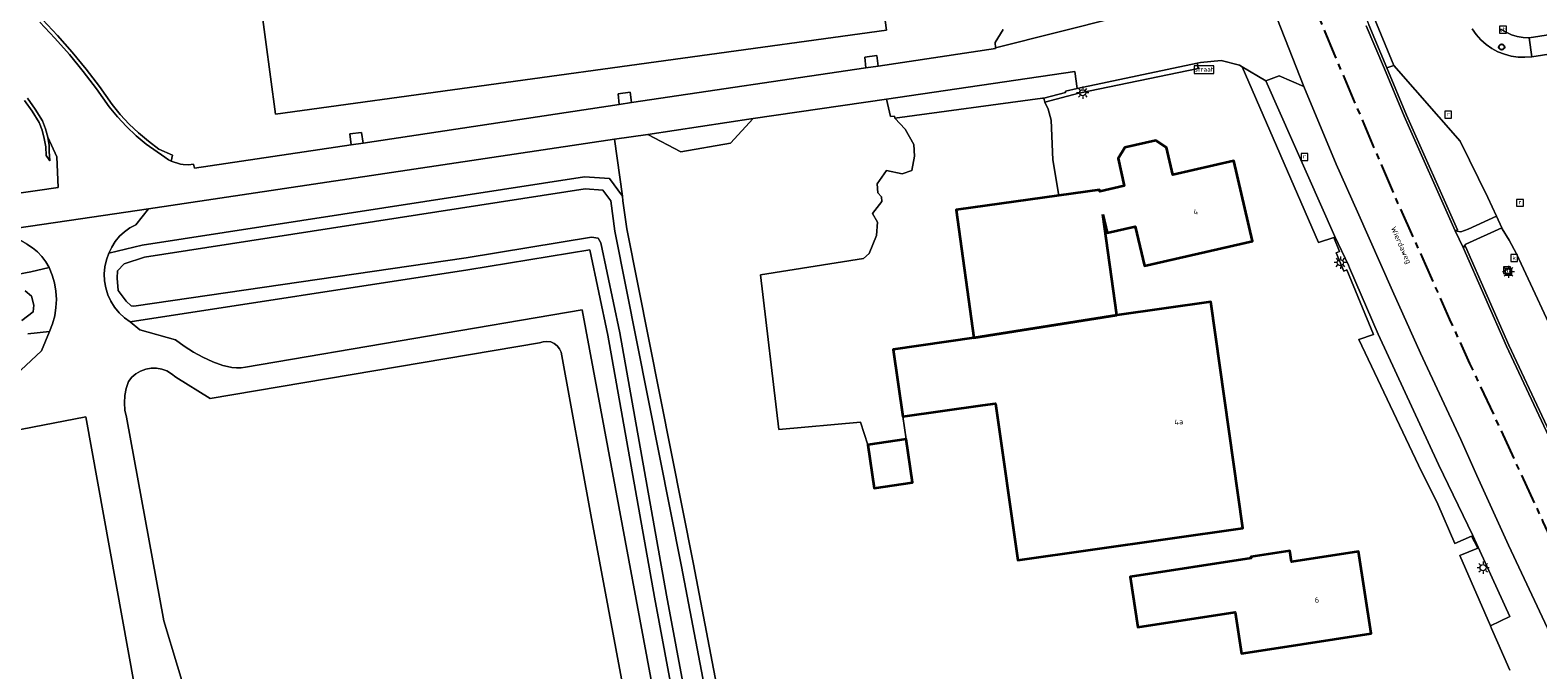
# Model space of a CAD drawing. Header units: metres. Extents: x 229229 to 231729, y 593167 to 595667.
# Tile 22 of 256: x 229908 to 230032, y 594057 to 594110. Entities that reach past the tile are written whole.
import ezdxf
from ezdxf.enums import TextEntityAlignment as Align

# ---------------------------------------------------------------- set-up
doc = ezdxf.new("R2010")
doc.units = ezdxf.units.M
doc.linetypes.add('CENTERX2', pattern=[4, 2.5, -0.5, 0.5, -0.5])
for name, color, linetype, lineweight in [('B-WE-GR-GROENVOORZIENING-GV', 80, 'Continuous', 18), ('B-WE-IE-MEUBILAIR_WEGMEUBILAIR-S', 7, 'Continuous', 25), ('B-WE-KL-ET_LS_OV_LICHTMAST-S', 190, 'Continuous', 25), ('B-WE-OG-BEBOUWING-GV', 7, 'Continuous', 35), ('B-WE-OG-BEBOUWING-T18', 10, 'Continuous', 18), ('B-WE-OG-TERREIN_ERF-GV', 7, 'Continuous', 18), ('B-WE-OG-TOPOGRAFIE-T18', 10, 'Continuous', 18), ('B-WE-OG-WATER-GV', 130, 'Continuous', 18), ('B-WE-OG-WATER_SLOOT-GV', 120, 'Continuous', 18), ('B-WE-OG-WEG-GV', 7, 'Continuous', 18), ('B-WE-RI-GWA_KOLK-S', 30, 'Continuous', 25), ('B-WE-RI-GWA_RIOOLPUT-S', 30, 'Continuous', 25), ('B-WE-VH-VERHARDING_ASFALT-GV', 252, 'Continuous', 18), ('B-WE-VH-VERHARDING_BEDRIJFSVLOERPLAAT-GV', 252, 'Continuous', 18), ('B-WE-VH-VERHARDING_BETONSTRAATSTEEN-GV', 252, 'Continuous', 18), ('B-WE-VH-VERHARDING_GESLOTEN-GV', 252, 'Continuous', 18), ('B-WE-VH-VERHARDING_HALFVERHARDING-GV', 252, 'Continuous', 18), ('B-WE-VH-VERHARDING_OPEN-GV', 252, 'Continuous', 18), ('B-WE-VH-VERHARDING_STRAATBAKSTEEN-GV', 252, 'Continuous', 18), ('B-WE-VH-VERHARDING_TEGEL-GV', 252, 'Continuous', 18), ('B-WE-VW-VERKEERSTEKEN_BORD-S', 7, 'Continuous', 25)]:
    doc.layers.add(name, color=color, linetype=linetype, lineweight=lineweight)
doc.layers.add('TOPOT03', color=30, linetype='CENTERX2')
doc.styles.add('NLCS-ISO', font='NLCS-ISO.ttf')
doc.styles.add('NLCS-ISO-ANNOTATIVE-T18', font='NLCS-ISO.ttf', dxfattribs={"height": 1.8})
doc.styles.add('NLCS-ISO-M250-T18', font='NLCS-ISO.ttf', dxfattribs={"height": 0.45})

# ---------------------------------------------------------------- blocks, each defined once
blk = doc.blocks.new('SIE-WEG_VERKEERSBORD-SO')
at = {"color": 0, "linetype": 'ByBlock', "lineweight": 18}
blk.add_lwpolyline([(-1.125, -1.125), (1.125, -1.125), (1.125, 1.125), (-1.125, 1.125)], close=True, dxfattribs=at)
at = {"color": 0, "linetype": 'ByBlock', "lineweight": 18, "style": 'NLCS-ISO'}
blk.add_text('vb', height=1.5, dxfattribs=at).set_placement((0, 0), align=Align.MIDDLE_CENTER)
blk = doc.blocks.new('SIE-WEG_VERKEERSBORD_STRAATNAAM-SO')
at = {"color": 0, "linetype": 'ByBlock', "lineweight": 18}
blk.add_lwpolyline([(-3.25, -1.25), (3.25, -1.25), (3.25, 1.25), (-3.25, 1.25)], close=True, dxfattribs=at)
at = {"color": 0, "linetype": 'ByBlock', "lineweight": 18, "style": 'NLCS-ISO'}
blk.add_text('straat', height=1.5, dxfattribs=at).set_placement((0, 0.15), align=Align.MIDDLE_CENTER)
blk = doc.blocks.new('SKL-ET_OV_LICHTMAST-SO')
at = {"color": 0, "linetype": 'ByBlock', "lineweight": 18}
for points in [[(-1.25, 0), (-2, 0)], [(-1.41, 1.41), (-0.88, 0.88)], [(0, 2), (0, 1.25)], [(0.88, 0.88), (1.41, 1.41)], [(2, 0), (1.25, 0)], [(-1.41, -1.41), (-0.88, -0.88)], [(0, -1.25), (0, -2)], [(0.88, -0.88), (1.41, -1.41)]]:
    blk.add_lwpolyline(points, dxfattribs=at)
blk.add_circle((0, 0), 1, dxfattribs=at)
blk = doc.blocks.new('SAL-VERWIJZING_SYMBOOL-SO')
at = {"color": 0, "linetype": 'ByBlock', "lineweight": -2}
blk.add_circle((0, 0), 0.9, dxfattribs=at)
at = {"color": 0, "linetype": 'ByBlock', "lineweight": -2, "style": 'NLCS-ISO-ANNOTATIVE-T18'}
blk.add_attdef('SYMBOOL', (2.5, -2.5), '', height=1.8, dxfattribs=at)
blk = doc.blocks.new('SRI-KOLK-SO')
at = {"color": 0, "linetype": 'ByBlock', "lineweight": 18}
blk.add_lwpolyline([(-1.125, -1.125), (1.125, -1.125), (1.125, 1.125), (-1.125, 1.125)], close=True, dxfattribs=at)
at = {"color": 0, "linetype": 'ByBlock', "lineweight": 18, "style": 'NLCS-ISO'}
blk.add_text('k', height=1.5, dxfattribs=at).set_placement((0, 0), align=Align.MIDDLE_CENTER)
blk = doc.blocks.new('SRI-PUT_INSPECTIEPUT_RIOOLPUT-SO')
at = {"color": 0, "linetype": 'ByBlock', "lineweight": 18}
blk.add_lwpolyline([(-1.12, -1.12), (1.12, -1.12), (1.12, 1.12), (-1.12, 1.12)], close=True, dxfattribs=at)
at = {"color": 0, "linetype": 'ByBlock', "lineweight": 18, "style": 'NLCS-ISO'}
blk.add_text('r', height=1.5, dxfattribs=at).set_placement((0, 0.28), align=Align.MIDDLE_CENTER)

msp = doc.modelspace()

# ---------------------------------------------------------------- linework, layer by layer
at = {"layer": 'B-WE-GR-GROENVOORZIENING-GV'}
for points in [[(229973.74, 594146.279), (229978.756, 594109.753), (229928.552, 594102.859), (229926.909, 594115.151)], [(229909.401, 594110.626), (229910.647, 594109.315), (229911.844, 594107.958), (229912.99, 594106.558), (229914.083, 594105.116), (229915.122, 594103.635), (229915.799, 594102.816), (229916.525, 594102.039), (229917.295, 594101.307), (229918.108, 594100.622), (229918.96, 594099.987), (229920.088, 594099.489), (229919.992, 594098.989), (229920.742, 594098.749), (229920.958, 594098.716), (229921.394, 594098.697), (229921.828, 594098.738), (229921.9, 594098.423), (229934.776, 594100.327), (229934.654, 594101.245), (229935.613, 594101.354), (229935.757, 594100.476), (229956.788, 594103.658), (229956.699, 594104.534), (229957.683, 594104.67), (229957.8, 594103.811), (229977.07, 594106.653), (229976.974, 594107.534), (229977.963, 594107.664), (229978.07, 594106.802), (229987.714, 594108.243), (229987.709, 594108.299), (229987.672, 594108.753), (229988.338, 594109.821)], [(229873.062, 594091.432), (229909.005, 594096.575), (229910.682, 594096.837), (229910.573, 594099.355), (229909.837, 594100.97), (229909.958, 594100.271), (229909.965, 594099.802), (229910.001, 594099.021), (229909.712, 594099.464), (229909.669, 594100.162), (229909.557, 594100.852), (229909.375, 594101.527), (229909.127, 594102.18), (229908.553, 594103.102), (229907.926, 594103.988)]]:
    msp.add_lwpolyline(points, dxfattribs=at)
for points in [[(229953.953, 594097.713), (229955.989, 594097.557), (229957.051, 594096.119), (229956.414, 594100.785), (229918.13, 594095.062), (229917.07, 594093.75), (229916.585, 594093.498), (229916.137, 594093.185), (229915.734, 594092.815), (229915.383, 594092.395), (229915.091, 594091.933), (229914.863, 594091.436), (229917.608, 594092.079)], [(229899.762, 594088.245), (229908.454, 594089.905), (229909.962, 594090.263), (229909.682, 594090.72), (229909.355, 594091.146), (229908.984, 594091.534), (229908.575, 594091.881), (229908.131, 594092.182), (229907.658, 594092.435), (229906.184, 594093.316), (229855.167, 594086.03), (229854.851, 594085.985), (229848.799, 594079.436), (229855.582, 594080.063), (229855.716, 594080.683), (229857.018, 594082.275), (229869.743, 594084.171)]]:
    msp.add_lwpolyline(points, close=True, dxfattribs=at)
at = {"layer": 'B-WE-OG-BEBOUWING-GV'}
for points in [[(229996.543, 594094.606), (229996.892, 594093.091), (229999.198, 594093.622), (229999.944, 594090.383), (230008.825, 594092.428), (230007.307, 594099.023), (230002.281, 594097.871), (230001.767, 594100.113), (230000.883, 594100.701), (229998.349, 594100.12), (229997.782, 594099.199), (229998.296, 594096.957), (229996.281, 594096.495), (229996.262, 594096.631), (229992.904, 594096.164), (229984.477, 594094.993), (229985.939, 594084.465), (229997.692, 594086.332)], [(229980.093, 594077.999), (229986.684, 594078.933), (229987.721, 594079.08), (229989.546, 594066.203), (230008.046, 594068.825), (230005.409, 594087.426), (229997.692, 594086.332), (229985.939, 594084.465), (229979.31, 594083.525)], [(229980.372, 594076.138), (229977.219, 594075.683), (229977.733, 594072.128), (229980.886, 594072.583)], [(230009.888, 594058.836), (230018.589, 594060.166), (230017.553, 594066.914), (230012.036, 594066.067), (230011.899, 594066.963), (230008.697, 594066.472), (230008.714, 594066.363), (229998.78, 594064.838), (229999.408, 594060.692), (230007.403, 594061.915), (230007.919, 594058.535)]]:
    msp.add_lwpolyline(points, close=True, dxfattribs=at)
at = {"layer": 'B-WE-OG-TERREIN_ERF-GV'}
for points in [[(230029.241, 594109.848), (230029.661, 594109.584), (230030.112, 594109.377), (230030.586, 594109.231), (230031.076, 594109.15), (230031.572, 594109.134), (230129.035, 594124.367)], [(230029.963, 594057.155), (230028.989, 594059.395), (230028.479, 594060.575), (230028.376, 594060.813), (230025.877, 594066.594), (230027.333, 594067.187), (230026.815, 594068.162), (230025.453, 594067.573), (230024.056, 594070.805), (230022.483, 594074.004), (230017.558, 594084.345), (230018.776, 594084.733), (230016.588, 594090.057), (230016.324, 594089.948), (230015.705, 594091.455), (230015.969, 594091.564), (230015.501, 594092.703), (230014.253, 594092.296), (230007.994, 594106.746), (230007.757, 594106.886), (230006.262, 594107.273), (230004.553, 594107.091), (230004.291, 594107.036), (230004.365, 594106.598), (229994.556, 594104.591), (229991.773, 594103.841), (229992.045, 594103.27), (229992.298, 594102.348), (229992.412, 594099.091), (229992.904, 594096.164), (229996.262, 594096.631), (229996.281, 594096.495), (229998.296, 594096.957), (229997.782, 594099.199), (229998.349, 594100.12), (230000.883, 594100.701), (230001.767, 594100.113), (230002.281, 594097.871), (230007.307, 594099.023), (230008.825, 594092.428), (229999.944, 594090.383), (229999.198, 594093.622), (229996.892, 594093.091), (229996.543, 594094.606), (229997.692, 594086.332), (230005.409, 594087.426), (230008.046, 594068.825), (229989.546, 594066.203), (229987.721, 594079.08), (229986.684, 594078.933), (229980.093, 594077.999), (229980.372, 594076.138), (229980.886, 594072.583), (229977.733, 594072.128), (229977.219, 594075.683), (229976.615, 594077.553), (229969.907, 594076.927), (229968.403, 594089.637), (229976.877, 594091.004), (229977.333, 594091.414), (229977.925, 594092.872), (229978.016, 594093.965), (229977.606, 594094.694), (229978.38, 594095.674), (229978.358, 594096.061), (229978.039, 594096.38), (229977.993, 594097.132), (229978.745, 594098.225), (229980.043, 594097.952), (229980.84, 594098.225), (229981.046, 594099.387), (229981, 594100.366), (229980.286, 594101.629), (229979.451, 594102.51), (229979.427, 594102.691), (229979.09, 594102.663), (229978.756, 594104.09), (229967.814, 594102.489), (229965.928, 594100.458), (229961.862, 594099.745), (229959.134, 594101.192), (229956.414, 594100.785), (229957.051, 594096.119), (229957.105, 594095.721), (229957.42, 594093.416), (229962.905, 594065.88), (229970.478, 594026.182)], [(229962.151, 594049.948), (229959.706, 594063.152), (229955.851, 594084.688), (229954.388, 594091.7), (229944.365, 594090.071), (229916.612, 594085.788), (229917.406, 594085.116), (229920.34, 594084.318), (229921.056, 594083.787), (229921.807, 594083.306), (229922.589, 594082.879), (229923.399, 594082.508), (229924.233, 594082.193), (229924.598, 594082.103), (229924.969, 594082.043), (229925.343, 594082.015), (229925.719, 594082.018), (229926.093, 594082.052), (229953.761, 594086.785), (229967.437, 594013.314)], [(229905.504, 594079.846), (229909.323, 594083.403), (229909.98, 594085.002), (229908.203, 594084.796)], [(229957.934, 594051.318), (229954.449, 594069.922), (229952.03, 594083.292), (229951.9, 594083.577), (229951.704, 594083.821), (229951.455, 594084.011), (229951.167, 594084.134), (229950.858, 594084.183), (229950.546, 594084.155), (229950.25, 594084.052), (229923.181, 594079.481), (229920.356, 594081.239), (229920.015, 594081.526), (229919.629, 594081.75), (229919.21, 594081.902), (229918.77, 594081.979), (229918.324, 594081.977), (229917.886, 594081.898), (229917.468, 594081.742), (229917.083, 594081.516), (229916.744, 594081.227), (229916.461, 594080.882), (229916.274, 594080.315), (229916.163, 594079.728), (229916.132, 594079.131), (229916.181, 594078.536), (229916.308, 594077.952), (229919.379, 594061.224), (229921.616, 594053.769)], [(229884.445, 594038.462), (229911.102, 594043.242), (229911.682, 594043.34), (229912.244, 594043.514), (229912.777, 594043.76), (229913.274, 594044.076), (229913.724, 594044.454), (229914.121, 594044.888), (229914.456, 594045.371), (229914.725, 594045.894), (229914.922, 594046.448), (229915.121, 594047.144), (229915.359, 594047.828), (229915.633, 594048.497), (229915.943, 594049.151), (229916.289, 594049.787), (229916.634, 594050.311), (229916.92, 594050.869), (229917.144, 594051.454), (229917.304, 594052.061), (229917.398, 594052.681), (229917.425, 594053.307), (229912.958, 594077.991), (229879.569, 594071.523)]]:
    msp.add_lwpolyline(points, dxfattribs=at)
msp.add_lwpolyline([(230007.403, 594061.915), (229999.408, 594060.692), (229998.78, 594064.838), (230008.714, 594066.363), (230008.697, 594066.472), (230011.899, 594066.963), (230012.036, 594066.067), (230017.553, 594066.914), (230018.589, 594060.166), (230009.888, 594058.836), (230007.919, 594058.535)], close=True, dxfattribs=at)
at = {"layer": 'B-WE-OG-WATER-GV'}
for points in [[(229969.501, 594025.971), (229961.924, 594065.688), (229956.433, 594093.25), (229956.095, 594095.73), (229955.456, 594096.595), (229953.992, 594096.707), (229917.8, 594091.097), (229916.113, 594090.564), (229915.561, 594089.975), (229915.537, 594089.361), (229915.623, 594088.367), (229916.273, 594087.496), (229916.69, 594087.104), (229916.916, 594087.078), (229944.213, 594091.059), (229954.515, 594092.734), (229955.052, 594092.67), (229955.288, 594092.283), (229956.833, 594084.878), (229960.69, 594063.331), (229963.132, 594050.141)], [(229907.703, 594085.892), (229908.647, 594086.604), (229908.696, 594087.144), (229908.512, 594087.892), (229907.973, 594088.334)]]:
    msp.add_lwpolyline(points, dxfattribs=at)
at = {"layer": 'B-WE-OG-WATER_SLOOT-GV'}
for points in [[(229970.478, 594026.182), (229962.905, 594065.88), (229957.42, 594093.416), (229957.105, 594095.721), (229957.051, 594096.119), (229955.989, 594097.557), (229953.953, 594097.713), (229917.608, 594092.079), (229914.863, 594091.436), (229914.661, 594090.886), (229914.532, 594090.314), (229914.478, 594089.73), (229914.501, 594089.144), (229914.6, 594088.567), (229914.774, 594088.007), (229915.018, 594087.474), (229915.33, 594086.978), (229915.705, 594086.526), (229916.134, 594086.128), (229916.612, 594085.788), (229944.365, 594090.071), (229954.388, 594091.7), (229955.851, 594084.688), (229959.706, 594063.152), (229962.151, 594049.948)], [(229963.132, 594050.141), (229960.69, 594063.331), (229956.833, 594084.878), (229955.288, 594092.283), (229955.052, 594092.67), (229954.515, 594092.734), (229944.213, 594091.059), (229916.916, 594087.078), (229916.69, 594087.104), (229916.273, 594087.496), (229915.623, 594088.367), (229915.537, 594089.361), (229915.561, 594089.975), (229916.113, 594090.564), (229917.8, 594091.097), (229953.992, 594096.707), (229955.456, 594096.595), (229956.095, 594095.73), (229956.433, 594093.25), (229961.924, 594065.688), (229969.501, 594025.971)], [(229908.203, 594084.796), (229909.98, 594085.002), (229910.229, 594085.633), (229910.408, 594086.287), (229910.516, 594086.957), (229910.55, 594087.634), (229910.511, 594088.312), (229910.399, 594088.981), (229910.215, 594089.634), (229909.962, 594090.263), (229908.454, 594089.905), (229899.762, 594088.245)], [(229907.973, 594088.334), (229908.512, 594087.892), (229908.696, 594087.144), (229908.647, 594086.604), (229907.703, 594085.892)]]:
    msp.add_lwpolyline(points, dxfattribs=at)
at = {"layer": 'B-WE-OG-WEG-GV'}
for points in [[(230019.149, 594084.777), (230016.812, 594090.225), (230016.73, 594090.431), (230015.582, 594092.801), (230009.921, 594105.6), (230009.936, 594105.605), (230007.994, 594106.746), (230014.253, 594092.296), (230015.501, 594092.703), (230015.969, 594091.564), (230015.705, 594091.455), (230016.324, 594089.948), (230016.588, 594090.057), (230018.776, 594084.733), (230017.558, 594084.345), (230022.483, 594074.004), (230024.056, 594070.805), (230025.453, 594067.573), (230026.815, 594068.162), (230027.333, 594067.187), (230025.877, 594066.594), (230028.376, 594060.813), (230029.968, 594061.58), (230026.944, 594068.218), (230024.1, 594074.062)], [(230019.878, 594106.656), (230021.495, 594102.761), (230025.679, 594093.346), (230025.473, 594093.27), (230025.941, 594093.175), (230026.543, 594093.404), (230028.874, 594094.483), (230028.162, 594095.997), (230025.885, 594100.632), (230020.45, 594106.864)], [(230026.15, 594091.884), (230026.344, 594091.972), (230029.899, 594083.874), (230041.617, 594058.886), (230041.393, 594058.844), (230041.767, 594058.724), (230042.363, 594058.778), (230043.573, 594059.29), (230044.824, 594059.957), (230044.45, 594060.762), (230042.467, 594065.024), (230042.207, 594065.605), (230034.317, 594083.219), (230030.514, 594091.369), (230029.91, 594092.487), (230029.355, 594093.434), (230029.322, 594093.506), (230029.318, 594093.513), (230026.362, 594092.182)]]:
    msp.add_lwpolyline(points, close=True, dxfattribs=at)
at = {"layer": 'B-WE-VH-VERHARDING_ASFALT-GV'}
for points in [[(230008.655, 594116.311), (230013.059, 594105.131), (230015.695, 594098.731), (230017.45, 594094.83), (230020.32, 594088.335), (230022.625, 594083.221), (230025.946, 594076.122), (230027.276, 594073.146), (230029.87, 594067.441), (230033.923, 594058.8)], [(230041.393, 594058.844), (230029.699, 594083.783), (230026.15, 594091.884), (230025.473, 594093.27), (230021.294, 594102.675), (230019.677, 594106.571), (230018.183, 594110.104)]]:
    msp.add_lwpolyline(points, dxfattribs=at)
msp.add_lwpolyline([(229984.477, 594094.993), (229992.904, 594096.164), (229992.412, 594099.091), (229992.298, 594102.348), (229992.045, 594103.27), (229991.773, 594103.841), (229991.679, 594104.179), (229991.586, 594104.156), (229979.451, 594102.51), (229980.286, 594101.629), (229981, 594100.366), (229981.046, 594099.387), (229980.84, 594098.225), (229980.043, 594097.952), (229978.745, 594098.225), (229977.993, 594097.132), (229978.039, 594096.38), (229978.358, 594096.061), (229978.38, 594095.674), (229977.606, 594094.694), (229978.016, 594093.965), (229977.925, 594092.872), (229977.333, 594091.414), (229976.877, 594091.004), (229968.403, 594089.637), (229969.907, 594076.927), (229976.615, 594077.553), (229977.219, 594075.683), (229980.372, 594076.138), (229980.093, 594077.999), (229979.31, 594083.525), (229985.939, 594084.465)], close=True, dxfattribs=at)
at = {"layer": 'B-WE-VH-VERHARDING_BEDRIJFSVLOERPLAAT-GV'}
msp.add_lwpolyline([(230018.183, 594110.104), (230019.677, 594106.571), (230021.294, 594102.675), (230025.473, 594093.27), (230025.679, 594093.346), (230021.495, 594102.761), (230019.878, 594106.656), (230018.385, 594110.188)], dxfattribs=at)
for points in [[(230004.291, 594107.036), (229994.434, 594104.952), (229993.469, 594104.73), (229993.478, 594104.625), (229991.679, 594104.179), (229991.773, 594103.841), (229994.556, 594104.591), (230004.365, 594106.598)], [(230041.617, 594058.886), (230029.899, 594083.874), (230026.344, 594091.972), (230026.15, 594091.884), (230029.699, 594083.783), (230041.393, 594058.844)]]:
    msp.add_lwpolyline(points, close=True, dxfattribs=at)
at = {"layer": 'B-WE-VH-VERHARDING_BETONSTRAATSTEEN-GV'}
for points in [[(229977.07, 594106.653), (229978.07, 594106.802), (229977.963, 594107.664), (229976.974, 594107.534)], [(229956.788, 594103.658), (229957.8, 594103.811), (229957.683, 594104.67), (229956.699, 594104.534)], [(229967.814, 594102.489), (229959.134, 594101.192), (229961.862, 594099.745), (229965.928, 594100.458)], [(229934.776, 594100.327), (229935.757, 594100.476), (229935.613, 594101.354), (229934.654, 594101.245)]]:
    msp.add_lwpolyline(points, close=True, dxfattribs=at)
at = {"layer": 'B-WE-VH-VERHARDING_GESLOTEN-GV'}
for points in [[(229906.184, 594093.316), (229912.523, 594094.264), (229918.13, 594095.062), (229956.414, 594100.785), (229959.134, 594101.192), (229967.814, 594102.489), (229978.756, 594104.09), (229994.218, 594106.349), (229994.434, 594104.952), (230004.291, 594107.036), (230004.553, 594107.091), (230006.262, 594107.273), (230007.757, 594106.886), (230007.994, 594106.746), (230009.936, 594105.605), (230011.025, 594105.994), (230013.059, 594105.131), (230008.655, 594116.311)], [(230002.855, 594112.122), (229987.709, 594108.299), (229987.714, 594108.243), (229978.07, 594106.802), (229977.07, 594106.653), (229957.8, 594103.811), (229956.788, 594103.658), (229935.757, 594100.476), (229934.776, 594100.327), (229921.9, 594098.423), (229921.828, 594098.738), (229921.394, 594098.697), (229920.958, 594098.716), (229920.742, 594098.749), (229919.992, 594098.989), (229919.768, 594099.105), (229919.452, 594099.311), (229917.934, 594100.377), (229917.102, 594101.077), (229916.313, 594101.826), (229915.572, 594102.621), (229914.879, 594103.459), (229913.847, 594104.932), (229912.76, 594106.365), (229911.621, 594107.757), (229910.432, 594109.106), (229909.193, 594110.41)], [(229988.338, 594109.821), (229987.672, 594108.753), (229987.709, 594108.299), (230002.855, 594112.122)], [(229908.171, 594104.16), (229908.81, 594103.256), (229909.394, 594102.316), (229909.649, 594101.654), (229909.837, 594100.97), (229910.573, 594099.355), (229910.682, 594096.837), (229909.005, 594096.575), (229873.062, 594091.432)]]:
    msp.add_lwpolyline(points, dxfattribs=at)
at = {"layer": 'B-WE-VH-VERHARDING_HALFVERHARDING-GV'}
msp.add_lwpolyline([(229926.909, 594115.151), (229928.552, 594102.859), (229978.756, 594109.753), (229973.74, 594146.279), (229970.948, 594145.896), (229957.557, 594144.057), (229923.667, 594139.403)], close=True, dxfattribs=at)
for points in [[(229967.437, 594013.314), (229953.761, 594086.785), (229926.093, 594082.052), (229925.719, 594082.018), (229925.343, 594082.015), (229924.969, 594082.043), (229924.598, 594082.103), (229924.233, 594082.193), (229923.399, 594082.508), (229922.589, 594082.879), (229921.807, 594083.306), (229921.056, 594083.787), (229920.34, 594084.318), (229917.406, 594085.116), (229916.612, 594085.788), (229916.134, 594086.128), (229915.705, 594086.526), (229915.33, 594086.978), (229915.018, 594087.474), (229914.774, 594088.007), (229914.6, 594088.567), (229914.501, 594089.144), (229914.478, 594089.73), (229914.532, 594090.314), (229914.661, 594090.886), (229914.863, 594091.436), (229915.091, 594091.933), (229915.383, 594092.395), (229915.734, 594092.815), (229916.137, 594093.185), (229916.585, 594093.498), (229917.07, 594093.75), (229918.13, 594095.062), (229912.523, 594094.264), (229906.184, 594093.316)], [(229908.131, 594092.182), (229908.575, 594091.881), (229908.984, 594091.534), (229909.355, 594091.146), (229909.682, 594090.72), (229909.962, 594090.263), (229910.215, 594089.634), (229910.399, 594088.981), (229910.511, 594088.312), (229910.55, 594087.634), (229910.516, 594086.957), (229910.408, 594086.287), (229910.229, 594085.633), (229909.98, 594085.002), (229909.323, 594083.403), (229905.504, 594079.846)], [(229921.616, 594053.769), (229919.379, 594061.224), (229916.308, 594077.952), (229916.181, 594078.536), (229916.132, 594079.131), (229916.163, 594079.728), (229916.274, 594080.315), (229916.461, 594080.882), (229916.744, 594081.227), (229917.083, 594081.516), (229917.468, 594081.742), (229917.886, 594081.898), (229918.324, 594081.977), (229918.77, 594081.979), (229919.21, 594081.902), (229919.629, 594081.75), (229920.015, 594081.526), (229920.356, 594081.239), (229923.181, 594079.481), (229950.25, 594084.052), (229950.546, 594084.155), (229950.858, 594084.183), (229951.167, 594084.134), (229951.455, 594084.011), (229951.704, 594083.821), (229951.9, 594083.577), (229952.03, 594083.292), (229954.449, 594069.922), (229957.934, 594051.318)], [(229879.569, 594071.523), (229912.958, 594077.991), (229917.425, 594053.307), (229917.398, 594052.681), (229917.304, 594052.061), (229917.144, 594051.454), (229916.92, 594050.869), (229916.634, 594050.311), (229916.289, 594049.787), (229915.943, 594049.151), (229915.633, 594048.497), (229915.359, 594047.828), (229915.121, 594047.144), (229914.922, 594046.448), (229914.725, 594045.894), (229914.456, 594045.371), (229914.121, 594044.888), (229913.724, 594044.454), (229913.274, 594044.076), (229912.777, 594043.76), (229912.244, 594043.514), (229911.682, 594043.34), (229911.102, 594043.242), (229884.445, 594038.462)]]:
    msp.add_lwpolyline(points, dxfattribs=at)
at = {"layer": 'B-WE-VH-VERHARDING_OPEN-GV'}
msp.add_lwpolyline([(230031.789, 594107.577), (230036.507, 594108.306), (230046.95, 594109.919), (230049.451, 594110.305), (230049.375, 594110.8), (230052.84, 594111.335), (230052.917, 594110.841), (230066.313, 594112.91), (230066.237, 594113.404), (230070.146, 594114.008), (230070.222, 594113.514), (230073.415, 594114.007), (230078.316, 594114.778), (230078.24, 594115.272), (230083.174, 594116.048), (230083.25, 594115.554), (230096.847, 594117.693), (230096.77, 594118.187), (230100.345, 594118.75), (230100.421, 594118.255), (230122.566, 594121.739), (230129.222, 594122.786), (230129.035, 594124.367), (230031.572, 594109.134)], close=True, dxfattribs=at)
for points in [[(230017.969, 594112.861), (230020.45, 594106.864), (230025.885, 594100.632), (230028.162, 594095.997), (230028.874, 594094.483), (230029.322, 594093.506), (230029.355, 594093.434), (230029.91, 594092.487), (230030.514, 594091.369), (230034.317, 594083.219)], [(229909.193, 594110.41), (229910.432, 594109.106), (229911.621, 594107.757), (229912.76, 594106.365), (229913.847, 594104.932), (229914.879, 594103.459), (229915.572, 594102.621), (229916.313, 594101.826), (229917.102, 594101.077), (229917.934, 594100.377), (229919.452, 594099.311), (229919.768, 594099.105), (229919.992, 594098.989), (229920.088, 594099.489), (229918.96, 594099.987), (229918.108, 594100.622), (229917.295, 594101.307), (229916.525, 594102.039), (229915.799, 594102.816), (229915.122, 594103.635), (229914.083, 594105.116), (229912.99, 594106.558), (229911.844, 594107.958), (229910.647, 594109.315), (229909.401, 594110.626)], [(230026.882, 594109.858), (230027.212, 594109.39), (230027.594, 594108.964), (230028.022, 594108.584), (230028.491, 594108.257), (230028.996, 594107.986), (230029.528, 594107.775), (230030.081, 594107.627), (230030.647, 594107.544), (230031.219, 594107.528), (230031.789, 594107.577), (230031.572, 594109.134), (230031.076, 594109.15), (230030.586, 594109.231), (230030.112, 594109.377), (230029.661, 594109.584), (230029.241, 594109.848)], [(230036.507, 594108.306), (230031.789, 594107.577), (230031.219, 594107.528), (230030.647, 594107.544), (230030.081, 594107.627), (230029.528, 594107.775), (230028.996, 594107.986), (230028.491, 594108.257), (230028.022, 594108.584), (230027.594, 594108.964), (230027.212, 594109.39), (230026.882, 594109.858)], [(229907.926, 594103.988), (229908.553, 594103.102), (229909.127, 594102.18), (229909.375, 594101.527), (229909.557, 594100.852), (229909.669, 594100.162), (229909.712, 594099.464), (229910.001, 594099.021), (229909.965, 594099.802), (229909.958, 594100.271), (229909.837, 594100.97), (229909.649, 594101.654), (229909.394, 594102.316), (229908.81, 594103.256), (229908.171, 594104.16)]]:
    msp.add_lwpolyline(points, dxfattribs=at)
at = {"layer": 'B-WE-VH-VERHARDING_STRAATBAKSTEEN-GV'}
for points in [[(229994.434, 594104.952), (229994.218, 594106.349), (229978.756, 594104.09), (229979.09, 594102.663), (229979.427, 594102.691), (229979.451, 594102.51), (229991.586, 594104.156), (229991.679, 594104.179), (229993.478, 594104.625), (229993.469, 594104.73)], [(230026.15, 594091.884), (230026.362, 594092.182), (230029.318, 594093.513), (230029.322, 594093.506), (230028.874, 594094.483), (230026.543, 594093.404), (230025.941, 594093.175), (230025.473, 594093.27)]]:
    msp.add_lwpolyline(points, close=True, dxfattribs=at)
msp.add_lwpolyline([(230033.923, 594058.8), (230029.87, 594067.441), (230027.276, 594073.146), (230025.946, 594076.122), (230022.625, 594083.221), (230020.32, 594088.335), (230017.45, 594094.83), (230015.695, 594098.731), (230013.059, 594105.131), (230011.025, 594105.994), (230009.936, 594105.605), (230009.921, 594105.6), (230015.582, 594092.801), (230016.73, 594090.431), (230016.812, 594090.225), (230019.149, 594084.777), (230024.1, 594074.062), (230026.944, 594068.218), (230029.968, 594061.58), (230028.376, 594060.813), (230028.479, 594060.575), (230028.989, 594059.395), (230029.963, 594057.155)], dxfattribs=at)
at = {"layer": 'B-WE-VH-VERHARDING_TEGEL-GV'}
msp.add_lwpolyline([(230020.45, 594106.864), (230017.969, 594112.861), (230017.394, 594112.665), (230018.385, 594110.188), (230019.878, 594106.656)], close=True, dxfattribs=at)
at = {"layer": 'TOPOT03', "flags": 128}
msp.add_lwpolyline([(230588.75, 593473.421), (230581.964, 593477.495), (230576.478, 593480.779), (230568.5, 593485.467), (230562.317, 593489.176), (230555.737, 593493.058), (230549.49, 593496.741), (230542.237, 593501.025), (230534.83, 593505.334), (230528.803, 593508.84), (230522.598, 593512.386), (230513.669, 593517.499), (230507.123, 593521.21), (230498.704, 593525.982), (230490.641, 593530.517), (230485.092, 593533.579), (230479.555, 593536.798), (230471.284, 593541.66), (230464.876, 593545.569), (230460.484, 593548.31), (230450.856, 593554.42), (230442.88, 593559.699), (230435.108, 593565.298), (230428.304, 593570.123), (230421.778, 593574.872), (230417.708, 593577.983), (230414.117, 593580.743), (230410.504, 593583.528), (230406.046, 593587.019), (230398.606, 593593.041), (230393.072, 593597.73), (230389.05, 593600.941), (230381.784, 593607.032), (230378.158, 593610.2), (230372.234, 593615.023), (230368.289, 593618.273), (230362.646, 593622.77), (230358.78, 593625.947), (230355.446, 593628.708), (230351.867, 593631.658), (230347.963, 593634.737), (230342.651, 593639.061), (230337.461, 593643.401), (230333.992, 593646.29), (230328.866, 593650.381), (230305.619, 593669.88), (230299.281, 593675.194), (230292.956, 593680.508), (230288.686, 593684.155), (230281.596, 593690.121), (230274.272, 593696.282), (230269.932, 593699.884), (230264.902, 593704.105), (230260.978, 593707.315), (230256.83, 593710.842), (230252.285, 593714.72), (230247.918, 593718.329), (230243.312, 593722.236), (230236.405, 593727.995), (230228.919, 593734.237), (230224.506, 593737.917), (230218.038, 593743.419), (230213.918, 593747.031), (230209.506, 593750.899), (230203.144, 593756.734), (230200.468, 593759.17), (230196.535, 593762.766), (230191.257, 593767.923), (230185.473, 593773.981), (230183.357, 593776.209), (230179.489, 593780.494), (230177.296, 593783.011), (230173.729, 593787.317), (230170.923, 593790.744), (230169.611, 593792.38), (230167.121, 593795.633), (230163.928, 593800.087), (230160.736, 593804.739), (230157.649, 593809.431), (230154.94, 593813.707), (230153.355, 593816.244), (230151.308, 593819.709), (230148.743, 593824.065), (230146.488, 593828.037), (230144.703, 593831.264), (230141.978, 593836.549), (230139.558, 593841.168), (230137.378, 593845.459), (230134.651, 593851.025), (230130.937, 593858.779), (230126.8, 593867.416), (230123.25, 593875.038), (230119.946, 593882.058), (230116.836, 593888.662), (230113.604, 593895.641), (230110.11, 593903.063), (230107.168, 593909.419), (230105.502, 593913.006), (230102.387, 593919.657), (230098.055, 593929.051), (230096.234, 593932.905), (230093.883, 593937.974), (230090.521, 593945.181), (230088.935, 593948.597), (230086.743, 593953.318), (230084.926, 593957.228), (230081.89, 593963.759), (230078.822, 593970.448), (230076.695, 593975.1), (230074.104, 593980.667), (230069.332, 593990.974), (230065.68, 593998.808), (230060.417, 594010.013), (230056.644, 594018.034), (230050.029, 594032.147), (230047.28, 594038.125), (230043.621, 594045.817), (230039.587, 594054.71), (230037.774, 594058.575), (230032.725, 594069.34), (230029.104, 594077.213), (230026.701, 594082.363), (230025.043, 594085.986), (230023.055, 594090.516), (230020.504, 594096.168), (230015.542, 594107.837), (230014.37, 594110.673), (230012.811, 594114.511), (230010.499, 594120.378), (230008.653, 594125.509), (230005.73, 594133.857), (230004.662, 594136.937), (230002.992, 594141.768), (230002.124, 594144.48), (230000.035, 594151.143), (229998.555, 594155.926), (229996.989, 594161.359), (229993.518, 594173.199), (229988.977, 594188.799), (229984.46, 594204.354), (229982.471, 594211.43), (229981.206, 594215.708), (229977.262, 594229.133), (229972.676, 594244.862), (229966.879, 594264.602), (229965.162, 594270.492), (229963.059, 594277.634), (229961.573, 594282.76), (229959.827, 594288.512), (229957.989, 594294.362), (229953.018, 594309.634), (229951.185, 594315.172), (229949.25, 594321.054), (229947.164, 594327.657), (229944.961, 594335.447), (229942.365, 594344.21), (229940.144, 594351.544), (229938.712, 594356.593), (229936.739, 594363.37), (229935.171, 594368.663), (229933.37, 594374.619), (229932.56, 594377.479), (229931.341, 594381.919), (229930.123, 594386.151), (229928.25, 594392.615), (229927.228, 594396.441), (229926.091, 594401), (229924.842, 594406.161), (229922.59, 594415.455), (229921.124, 594421.466), (229919.799, 594426.61), (229917.939, 594433.532), (229916.938, 594437.224), (229916.137, 594440.029), (229914.704, 594444.762), (229912.882, 594451.146), (229910.154, 594460.89), (229908.41, 594466.862), (229906.888, 594472.001), (229905.76, 594475.879), (229904.663, 594479.721), (229903.87, 594482.578), (229902.835, 594486.179), (229901.128, 594491.919), (229900.076, 594495.689), (229899.001, 594499.372), (229898.037, 594503.08), (229896.864, 594507.517), (229895.731, 594512.469), (229894.506, 594517.859), (229893.556, 594522.46), (229892.971, 594525.6), (229892.206, 594529.959), (229891.601, 594533.493), (229891.163, 594536.037), (229884.621, 594578.262), (229884.177, 594581.224), (229883.14, 594587.971), (229882.268, 594593.557), (229881.732, 594597.051), (229880.734, 594603.534), (229879.814, 594609.601), (229879.333, 594613.012), (229878.351, 594621.016), (229877.505, 594628.307), (229876.949, 594633.383), (229876.579, 594636.742), (229876.302, 594639.558), (229875.952, 594644.84), (229875.851, 594646.636), (229875.678, 594649.674), (229875.577, 594652.263), (229875.51, 594654.868), (229875.468, 594658.825), (229875.493, 594664.765), (229875.542, 594667.758), (229875.788, 594673.644), (229876.226, 594682.005), (229876.821, 594690.216), (229877.382, 594697.338), (229878.075, 594704.673), (229879.402, 594713.197), (229880.398, 594719.727), (229880.85, 594722.805), (229883.784, 594742.752), (229888.024, 594765.948), (229891.82, 594782.807), (229893.515, 594791.213), (229894.008, 594794.329), (229894.875, 594800.16), (229899.118, 594825.063), (229903.536, 594849.025), (229908.229, 594876.206), (229911.439, 594897.367), (229913.29, 594912.416), (229914.303, 594924.137), (229914.88, 594935.062), (229914.941, 594947.374), (229914.652, 594956.989), (229914.068, 594965.666), (229913.359, 594973.759), (229912.485, 594981.736), (229911.911, 594986.482), (229910.755, 594994.79), (229909.833, 595000.611), (229908.847, 595005.977), (229908.165, 595009.587), (229906.22, 595019.064), (229896.375, 595064.378), (229887.402, 595105.255), (229885.371, 595114.51), (229874.899, 595162.656), (229865.414, 595206.057), (229863.552, 595214.579), (229855.54, 595248.733), (229852.218, 595262.898), (229848.95, 595275.196), (229846.021, 595285.304), (229840.347, 595302.891), (229834.518, 595318.981), (229829.715, 595331.137), (229826.529, 595338.475), (229823.21, 595345.921), (229819.534, 595353.643), (229815.715, 595361.164), (229811.713, 595368.727), (229807.607, 595376.356), (229803.553, 595383.45), (229799.383, 595390.632), (229795.008, 595397.639), (229790.482, 595404.6), (229785.956, 595411.562), (229781.277, 595418.482), (229771.471, 595432.026), (229762.174, 595443.874), (229756.018, 595451.269), (229743.066, 595466.389), (229731.578, 595479.189), (229720.407, 595491.538), (229704.52, 595508.552), (229688.357, 595525.887), (229679.753, 595535.103), (229675.915, 595539.254), (229673.382, 595541.88), (229665.201, 595550.677), (229656.659, 595559.641), (229649.528, 595566.518), (229638.224, 595576.909), (229633.696, 595580.883), (229624.091, 595588.859), (229619.905, 595592.542), (229611.132, 595600.257), (229609.242, 595602), (229587.66, 595621.7)], dxfattribs=at)

# ---------------------------------------------------------------- block references
at = {"layer": 'B-WE-IE-MEUBILAIR_WEGMEUBILAIR-S', "xscale": 0.25, "yscale": 0.25, "zscale": 0.25}
msp.add_blockref('SAL-VERWIJZING_SYMBOOL-SO', (230029.308, 594108.37), dxfattribs=at)
at = {"layer": 'B-WE-KL-ET_LS_OV_LICHTMAST-S', "xscale": 0.25, "yscale": 0.25, "zscale": 0.25}
for p in [(229994.877, 594104.613), (230016.047, 594090.653), (230029.862, 594089.893), (230027.78, 594065.581)]:
    msp.add_blockref('SKL-ET_OV_LICHTMAST-SO', p, dxfattribs=at)
at = {"layer": 'B-WE-RI-GWA_KOLK-S', "xscale": 0.25, "yscale": 0.25, "zscale": 0.25}
msp.add_blockref('SRI-KOLK-SO', (230030.333, 594091.037), dxfattribs=at)
at = {"layer": 'B-WE-RI-GWA_RIOOLPUT-S', "xscale": 0.25, "yscale": 0.25, "zscale": 0.25}
for p in [(230024.914, 594102.807), (230013.096, 594099.334), (230030.811, 594095.558)]:
    msp.add_blockref('SRI-PUT_INSPECTIEPUT_RIOOLPUT-SO', p, dxfattribs=at)
at = {"layer": 'B-WE-VW-VERKEERSTEKEN_BORD-S', "xscale": 0.25, "yscale": 0.25, "zscale": 0.25}
for name, p in [('SIE-WEG_VERKEERSBORD-SO', (230029.416, 594109.798)), ('SIE-WEG_VERKEERSBORD_STRAATNAAM-SO', (230004.837, 594106.498)), ('SIE-WEG_VERKEERSBORD-SO', (230029.74, 594090.028)), ('SIE-WEG_VERKEERSBORD-SO', (230029.862, 594089.893))]:
    msp.add_blockref(name, p, dxfattribs=at)

# ---------------------------------------------------------------- texts
at = {"layer": 'B-WE-OG-BEBOUWING-T18', "style": 'NLCS-ISO-M250-T18'}
for s, rotation, p in [('4', 12.9, (230004.168, 594094.828)), ('4a', 8, (230002.767, 594077.564)), ('6', 8.7, (230014.117, 594062.933))]:
    msp.add_text(s, height=0.45, rotation=rotation, dxfattribs=at).set_placement(p, align=Align.MIDDLE)
at = {"layer": 'B-WE-OG-TOPOGRAFIE-T18', "style": 'NLCS-ISO-M250-T18'}
msp.add_text('Wierdaweg', height=0.45, rotation=293.9, dxfattribs=at).set_placement((230020.989, 594092.061), align=Align.MIDDLE)

doc.saveas('drawing.dxf')
